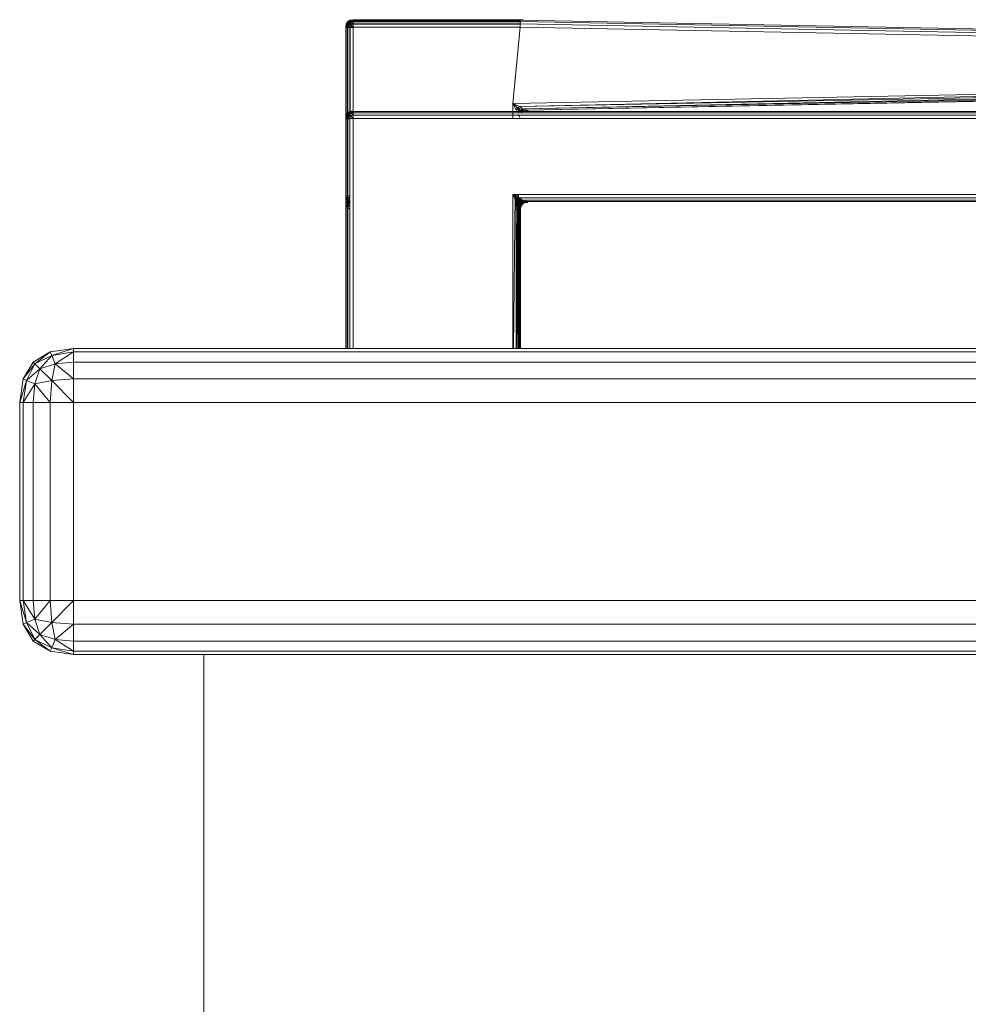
# Model space of a CAD drawing. Header units: millimetres. Extents: x 1 to 3476, y -521 to 159.
# Tile 1 of 130: x 1 to 77, y 80 to 159. Entities that reach past the tile are written whole.
import ezdxf

# ---------------------------------------------------------------- set-up
doc = ezdxf.new("R2010")
doc.units = ezdxf.units.MM
doc.layers.add('VG491211CA_dwg', color=8, linetype='Continuous', lineweight=9)

# ---------------------------------------------------------------- blocks, each defined once
blk = doc.blocks.new('VG491211CA_dwg-300031-Południe')
at = {"color": 18, "lineweight": 9}
for p, q in [((26.916, 158.6), (27.028, 158.788)), ((27.028, 158.788), (26.916, 158.6)), ((26.916, 158.6), (27.047, 158.769)), ((26.916, 158.6), (27.047, 158.769)), ((26.924, 158.574), (27.037, 158.762)), ((27.037, 158.762), (26.924, 158.574)), ((26.924, 158.574), (27.056, 158.743)), ((26.924, 158.574), (27.056, 158.743)), ((26.953, 158.582), (27.047, 158.769)), ((27.047, 158.769), (26.953, 158.582)), ((26.953, 158.582), (27.103, 158.713)), ((26.953, 158.582), (27.103, 158.713)), ((26.962, 158.556), (27.056, 158.743)), ((27.056, 158.743), (26.962, 158.556)), ((26.962, 158.556), (27.112, 158.687)), ((26.962, 158.556), (27.112, 158.687)), ((27.216, 158.9), (27.028, 158.788)), ((27.028, 158.788), (27.216, 158.9)), ((27.028, 158.788), (27.047, 158.769)), ((27.047, 158.769), (27.028, 158.788)), ((27.224, 158.874), (27.037, 158.762)), ((27.037, 158.762), (27.224, 158.874)), ((27.037, 158.762), (27.056, 158.743)), ((27.056, 158.743), (27.037, 158.762)), ((27.216, 158.9), (27.047, 158.769)), ((27.216, 158.9), (27.047, 158.769)), ((27.234, 158.863), (27.047, 158.769)), ((27.047, 158.769), (27.234, 158.863)), ((27.047, 158.769), (27.103, 158.713)), ((27.103, 158.713), (27.047, 158.769)), ((27.103, 158.713), (27.047, 158.544)), ((27.103, 158.713), (27.047, 158.544)), ((27.224, 158.874), (27.056, 158.743)), ((27.224, 158.874), (27.056, 158.743)), ((27.243, 158.837), (27.056, 158.743)), ((27.056, 158.743), (27.243, 158.837)), ((27.056, 158.743), (27.112, 158.687)), ((27.112, 158.687), (27.056, 158.743)), ((27.112, 158.687), (27.056, 158.518)), ((27.056, 158.518), (27.112, 158.687)), ((27.234, 158.863), (27.103, 158.713)), ((27.234, 158.863), (27.103, 158.713)), ((27.272, 158.769), (27.103, 158.713)), ((27.103, 158.713), (27.272, 158.769)), ((27.234, 158.582), (27.103, 158.713)), ((27.234, 158.582), (27.103, 158.713)), ((27.243, 158.837), (27.112, 158.687)), ((27.243, 158.837), (27.112, 158.687)), ((27.112, 158.687), (27.281, 158.743)), ((27.281, 158.743), (27.112, 158.687)), ((27.243, 158.556), (27.112, 158.687)), ((27.243, 158.556), (27.112, 158.687)), ((27.478, 158.938), (27.216, 158.9)), ((27.216, 158.9), (27.478, 158.938)), ((27.234, 158.863), (27.216, 158.9)), ((27.216, 158.9), (27.234, 158.863)), ((27.487, 158.912), (27.224, 158.874)), ((27.224, 158.874), (27.487, 158.912)), ((27.243, 158.837), (27.224, 158.874)), ((27.224, 158.874), (27.243, 158.837)), ((27.478, 158.938), (27.234, 158.863)), ((27.478, 158.938), (27.234, 158.863)), ((27.478, 158.9), (27.234, 158.863)), ((27.234, 158.863), (27.478, 158.9)), ((27.272, 158.769), (27.234, 158.863)), ((27.234, 158.863), (27.272, 158.769)), ((27.234, 158.582), (27.272, 158.769)), ((27.272, 158.769), (27.234, 158.582)), ((27.487, 158.912), (27.243, 158.837)), ((27.487, 158.912), (27.243, 158.837)), ((27.487, 158.874), (27.243, 158.837)), ((27.243, 158.837), (27.487, 158.874)), ((27.281, 158.743), (27.243, 158.837)), ((27.243, 158.837), (27.281, 158.743)), ((27.281, 158.743), (27.243, 158.556)), ((27.243, 158.556), (27.281, 158.743)), ((27.478, 158.9), (27.272, 158.769)), ((27.478, 158.9), (27.272, 158.769)), ((27.478, 158.788), (27.272, 158.769)), ((27.272, 158.769), (27.478, 158.788)), ((27.478, 158.6), (27.272, 158.769)), ((27.478, 158.6), (27.272, 158.769)), ((27.487, 158.874), (27.281, 158.743)), ((27.487, 158.874), (27.281, 158.743)), ((27.281, 158.743), (27.487, 158.762)), ((27.487, 158.762), (27.281, 158.743)), ((27.487, 158.574), (27.281, 158.743)), ((27.487, 158.574), (27.281, 158.743)), ((27.478, 158.938), (40.87, 158.938)), ((27.478, 158.9), (27.478, 158.938)), ((40.87, 158.938), (27.478, 158.938)), ((27.478, 158.938), (27.478, 158.9)), ((27.478, 158.9), (40.873, 158.9)), ((27.478, 158.788), (27.478, 158.9)), ((40.873, 158.9), (27.478, 158.9)), ((27.478, 158.9), (27.478, 158.788)), ((40.875, 158.788), (27.478, 158.788)), ((27.478, 158.788), (27.478, 158.6)), ((27.478, 158.788), (40.875, 158.788)), ((27.478, 158.6), (27.478, 158.788)), ((27.478, 158.6), (40.874, 158.6)), ((40.874, 158.6), (27.478, 158.6)), ((27.487, 158.912), (40.879, 158.912)), ((27.487, 158.874), (27.487, 158.912)), ((40.879, 158.912), (27.487, 158.912)), ((27.487, 158.912), (27.487, 158.874)), ((27.487, 158.874), (40.882, 158.874)), ((27.487, 158.762), (27.487, 158.874)), ((40.882, 158.874), (27.487, 158.874)), ((27.487, 158.874), (27.487, 158.762)), ((27.487, 158.762), (40.875, 158.762)), ((27.487, 158.574), (27.487, 158.762)), ((40.875, 158.762), (27.487, 158.762)), ((27.487, 158.762), (27.487, 158.574)), ((40.873, 158.9), (40.87, 158.938)), ((40.87, 158.938), (41.11, 158.933)), ((40.87, 158.938), (40.873, 158.9)), ((41.11, 158.933), (40.87, 158.938)), ((40.874, 158.6), (40.872, 158.338)), ((40.873, 158.9), (40.875, 158.788)), ((118.49, 157.4), (40.873, 158.9)), ((40.875, 158.788), (40.874, 158.6)), ((40.874, 158.6), (118.49, 157.1)), ((118.49, 157.288), (40.875, 158.788)), ((26.878, 158.338), (26.916, 158.6)), ((26.916, 158.6), (26.878, 158.338)), ((26.878, 158.338), (26.953, 158.582)), ((26.878, 158.338), (26.953, 158.582)), ((26.878, 158.338), (26.916, 158.338)), ((26.878, 151.635), (26.878, 158.338)), ((26.878, 158.338), (26.878, 151.635)), ((26.916, 158.338), (26.878, 158.338)), ((26.887, 158.312), (26.924, 158.574)), ((26.924, 158.574), (26.887, 158.312)), ((26.887, 158.312), (26.962, 158.556)), ((26.887, 158.312), (26.962, 158.556)), ((26.887, 132.579), (26.887, 158.312)), ((26.887, 158.312), (26.924, 158.312)), ((26.887, 158.312), (26.887, 132.579)), ((26.924, 158.312), (26.887, 158.312)), ((26.953, 158.582), (26.916, 158.6)), ((26.916, 158.6), (26.953, 158.582)), ((26.916, 158.338), (26.953, 158.582)), ((26.953, 158.582), (26.916, 158.338)), ((26.916, 158.338), (27.047, 158.544)), ((26.916, 158.338), (27.047, 158.544)), ((26.916, 158.338), (27.028, 158.338)), ((26.916, 151.635), (26.916, 158.338)), ((26.916, 158.338), (26.916, 151.635)), ((27.028, 158.338), (26.916, 158.338)), ((26.962, 158.556), (26.924, 158.574)), ((26.924, 158.574), (26.962, 158.556)), ((26.924, 158.312), (26.962, 158.556)), ((26.962, 158.556), (26.924, 158.312)), ((26.924, 158.312), (27.056, 158.518)), ((26.924, 158.312), (27.056, 158.518)), ((26.924, 132.579), (26.924, 158.312)), ((26.924, 158.312), (27.037, 158.312)), ((26.924, 158.312), (26.924, 132.579)), ((27.037, 158.312), (26.924, 158.312)), ((27.047, 158.544), (26.953, 158.582)), ((26.953, 158.582), (27.047, 158.544)), ((27.056, 158.518), (26.962, 158.556)), ((26.962, 158.556), (27.056, 158.518)), ((27.047, 158.544), (27.028, 158.338)), ((27.047, 158.544), (27.028, 158.338)), ((27.216, 158.338), (27.028, 158.338)), ((27.028, 158.338), (27.028, 151.635)), ((27.028, 158.338), (27.028, 151.635)), ((27.028, 158.338), (27.216, 158.338)), ((27.056, 158.518), (27.037, 158.312)), ((27.037, 158.312), (27.056, 158.518)), ((27.037, 132.579), (27.037, 158.312)), ((27.224, 158.312), (27.037, 158.312)), ((27.047, 158.544), (27.234, 158.582)), ((27.234, 158.582), (27.047, 158.544)), ((27.216, 158.338), (27.047, 158.544)), ((27.216, 158.338), (27.047, 158.544)), ((27.243, 158.556), (27.056, 158.518)), ((27.056, 158.518), (27.243, 158.556)), ((27.224, 158.312), (27.056, 158.518)), ((27.224, 158.312), (27.056, 158.518)), ((27.216, 158.338), (27.234, 158.582)), ((27.234, 158.582), (27.216, 158.338)), ((27.216, 151.635), (27.216, 158.338)), ((27.478, 158.338), (27.216, 158.338)), ((27.216, 158.338), (27.216, 151.635)), ((27.216, 158.338), (27.478, 158.338)), ((27.243, 158.556), (27.224, 158.312)), ((27.224, 158.312), (27.243, 158.556)), ((27.224, 151.635), (27.224, 158.312)), ((27.487, 158.312), (27.224, 158.312)), ((27.234, 158.582), (27.478, 158.6)), ((27.478, 158.6), (27.234, 158.582)), ((27.478, 158.338), (27.234, 158.582)), ((27.478, 158.338), (27.234, 158.582)), ((27.487, 158.574), (27.243, 158.556)), ((27.243, 158.556), (27.487, 158.574)), ((27.487, 158.312), (27.243, 158.556)), ((27.487, 158.312), (27.243, 158.556)), ((27.478, 158.6), (27.478, 158.338)), ((27.478, 158.338), (27.478, 158.6)), ((27.478, 151.635), (27.478, 158.338)), ((27.478, 158.338), (40.872, 158.338)), ((40.874, 158.574), (27.487, 158.574)), ((27.487, 158.312), (27.487, 158.574)), ((27.487, 158.574), (40.874, 158.574)), ((27.487, 158.574), (27.487, 158.312)), ((40.872, 158.338), (40.278, 152.223)), ((40.872, 158.338), (118.49, 156.838)), ((118.49, 153.734), (40.278, 152.223)), ((118.49, 153.7), (40.803, 151.971)), ((118.49, 153.472), (40.803, 151.971)), ((118.49, 153.447), (41.178, 151.79)), ((118.49, 153.284), (41.178, 151.79)), ((41.403, 151.682), (118.49, 153.269)), ((41.403, 151.682), (118.49, 153.172)), ((26.878, 132.579), (26.878, 151.635)), ((26.878, 151.635), (26.878, 132.579)), ((26.916, 132.579), (26.916, 151.635)), ((26.916, 151.635), (26.916, 132.579)), ((27.028, 151.635), (27.028, 132.579)), ((27.028, 151.635), (27.028, 132.579)), ((27.216, 151.592), (27.028, 151.48)), ((27.028, 151.48), (27.216, 151.592)), ((27.216, 151.592), (27.028, 151.48)), ((27.028, 151.48), (27.216, 151.592)), ((27.225, 151.566), (27.037, 151.454)), ((27.037, 151.454), (27.225, 151.566)), ((27.216, 151.592), (27.047, 151.461)), ((27.216, 151.592), (27.047, 151.461)), ((27.216, 151.592), (27.047, 151.461)), ((27.216, 151.592), (27.047, 151.461)), ((27.234, 151.555), (27.047, 151.461)), ((27.047, 151.461), (27.234, 151.555)), ((27.234, 151.555), (27.047, 151.461)), ((27.047, 151.461), (27.234, 151.555)), ((27.225, 151.566), (27.056, 151.435)), ((27.225, 151.566), (27.056, 151.435)), ((27.243, 151.529), (27.056, 151.435)), ((27.056, 151.435), (27.243, 151.529)), ((27.234, 151.555), (27.103, 151.405)), ((27.234, 151.555), (27.103, 151.405)), ((27.216, 132.579), (27.216, 151.635)), ((27.478, 151.63), (27.216, 151.592)), ((27.216, 151.592), (27.478, 151.63)), ((27.234, 151.555), (27.216, 151.592)), ((27.216, 151.592), (27.234, 151.555)), ((27.478, 151.63), (27.234, 151.555)), ((27.478, 151.63), (27.234, 151.555)), ((27.478, 151.592), (27.234, 151.555)), ((27.234, 151.555), (27.478, 151.592)), ((27.272, 151.461), (27.234, 151.555)), ((27.234, 151.555), (27.272, 151.461)), ((27.478, 151.592), (27.272, 151.461)), ((27.478, 151.592), (27.272, 151.461)), ((27.478, 151.592), (27.478, 151.63)), ((27.478, 151.63), (27.478, 151.592)), ((117.328, 151.592), (27.478, 151.592)), ((27.478, 151.592), (27.478, 151.48)), ((40.803, 151.971), (40.278, 152.223)), ((40.278, 152.223), (40.64, 151.868)), ((40.278, 152.223), (40.541, 151.703)), ((40.278, 152.223), (40.278, 151.03)), ((40.541, 151.703), (40.64, 151.868)), ((40.64, 151.868), (40.541, 151.703)), ((40.549, 151.677), (40.649, 151.842)), ((40.649, 151.842), (40.549, 151.677)), ((40.64, 151.868), (40.803, 151.971)), ((40.803, 151.971), (40.64, 151.868)), ((40.766, 151.483), (40.64, 151.868)), ((40.64, 151.868), (40.878, 151.635)), ((41.028, 151.75), (40.64, 151.868)), ((40.64, 151.868), (40.878, 151.635)), ((40.64, 151.868), (40.766, 151.483)), ((40.649, 151.842), (40.812, 151.945)), ((40.812, 151.945), (40.649, 151.842)), ((40.775, 151.457), (40.649, 151.842)), ((40.649, 151.842), (40.887, 151.609)), ((40.649, 151.842), (40.887, 151.609)), ((40.649, 151.842), (40.775, 151.457)), ((41.11, 151.63), (40.677, 151.63)), ((41.103, 151.77), (40.803, 151.971)), ((41.103, 151.77), (40.803, 151.971)), ((41.028, 151.75), (40.878, 151.635)), ((40.878, 151.635), (41.028, 151.75)), ((41.037, 151.724), (40.887, 151.609)), ((40.887, 151.609), (41.037, 151.724)), ((41.028, 151.75), (40.991, 151.524)), ((40.991, 151.524), (41.028, 151.75)), ((41.037, 151.724), (40.999, 151.498)), ((40.999, 151.498), (41.037, 151.724)), ((41.028, 151.75), (41.11, 151.69)), ((41.028, 151.75), (41.178, 151.64)), ((41.037, 151.724), (41.11, 151.671)), ((41.037, 151.724), (41.187, 151.614)), ((41.103, 151.77), (41.11, 151.758)), ((41.103, 151.77), (41.178, 151.64)), ((41.112, 151.744), (41.11, 151.745)), ((41.112, 151.744), (41.11, 151.745)), ((41.112, 151.744), (41.11, 151.745)), ((41.178, 151.64), (41.11, 151.598)), ((41.11, 151.598), (41.178, 151.64)), ((41.178, 151.79), (41.403, 151.682)), ((41.403, 151.682), (41.178, 151.64)), ((41.178, 151.64), (41.403, 151.682)), ((41.178, 151.64), (41.216, 151.604)), ((41.216, 151.604), (41.178, 151.64)), ((41.412, 151.656), (41.187, 151.614)), ((41.187, 151.614), (41.412, 151.656)), ((41.403, 151.682), (41.216, 151.604)), ((41.216, 151.604), (41.403, 151.682)), ((41.478, 151.646), (41.216, 151.604)), ((41.216, 151.604), (41.478, 151.646)), ((41.412, 151.656), (41.224, 151.578)), ((41.224, 151.578), (41.412, 151.656)), ((41.403, 151.682), (41.478, 151.646)), ((41.478, 151.646), (41.403, 151.682)), ((41.412, 151.656), (41.487, 151.62)), ((41.487, 151.62), (41.412, 151.656)), ((26.878, 151.03), (26.916, 151.292)), ((26.916, 151.292), (26.878, 151.03)), ((26.878, 151.03), (26.916, 151.292)), ((26.916, 151.292), (26.878, 151.03)), ((26.878, 151.03), (26.953, 151.273)), ((26.878, 151.03), (26.953, 151.273)), ((26.878, 151.03), (26.953, 151.273)), ((26.878, 151.03), (26.953, 151.273)), ((26.878, 151.03), (26.916, 151.03)), ((26.916, 151.03), (26.878, 151.03)), ((26.878, 151.03), (26.878, 144.326)), ((26.878, 151.03), (26.916, 151.03)), ((26.878, 144.326), (26.878, 151.03)), ((26.878, 151.03), (26.878, 144.326)), ((26.916, 151.03), (26.878, 151.03)), ((26.878, 132.579), (26.878, 151.03)), ((26.887, 151.004), (26.925, 151.266)), ((26.925, 151.266), (26.887, 151.004)), ((26.887, 151.004), (26.924, 151.266)), ((26.924, 151.266), (26.887, 151.004)), ((26.887, 151.004), (26.962, 151.247)), ((26.887, 151.004), (26.962, 151.247)), ((26.887, 151.004), (26.962, 151.247)), ((26.887, 151.004), (26.962, 151.247)), ((26.887, 144.3), (26.887, 151.004)), ((26.887, 151.004), (26.924, 151.004)), ((26.887, 151.004), (26.887, 132.579)), ((26.924, 151.004), (26.887, 151.004)), ((26.887, 132.579), (26.887, 151.004)), ((26.887, 151.004), (26.925, 151.004)), ((26.887, 151.004), (26.887, 132.579)), ((26.925, 151.004), (26.887, 151.004)), ((26.916, 151.292), (27.028, 151.48)), ((27.028, 151.48), (26.916, 151.292)), ((26.916, 151.292), (27.028, 151.48)), ((27.028, 151.48), (26.916, 151.292)), ((26.916, 151.292), (27.047, 151.461)), ((26.916, 151.292), (27.047, 151.461)), ((26.916, 151.292), (27.047, 151.461)), ((26.916, 151.292), (27.047, 151.461)), ((26.953, 151.273), (26.916, 151.292)), ((26.916, 151.292), (26.953, 151.273)), ((26.953, 151.273), (26.916, 151.292)), ((26.916, 151.292), (26.953, 151.273)), ((26.916, 151.03), (26.953, 151.273)), ((26.953, 151.273), (26.916, 151.03)), ((26.916, 151.03), (26.953, 151.273)), ((26.953, 151.273), (26.916, 151.03)), ((26.916, 151.03), (27.047, 151.236)), ((26.916, 151.03), (27.047, 151.236)), ((26.916, 151.03), (27.047, 151.236)), ((26.916, 151.03), (27.047, 151.236)), ((26.916, 151.03), (27.028, 151.03)), ((26.916, 144.326), (26.916, 151.03)), ((27.028, 151.03), (26.916, 151.03)), ((26.916, 151.03), (26.916, 144.589)), ((26.916, 151.03), (27.028, 151.03)), ((26.916, 144.326), (26.916, 151.03)), ((26.916, 151.03), (26.916, 144.326)), ((27.028, 151.03), (26.916, 151.03)), ((26.924, 151.266), (27.037, 151.454)), ((27.037, 151.454), (26.924, 151.266)), ((26.924, 151.266), (27.056, 151.435)), ((26.924, 151.266), (27.056, 151.435)), ((26.962, 151.247), (26.924, 151.266)), ((26.924, 151.266), (26.962, 151.247)), ((26.924, 151.004), (26.962, 151.247)), ((26.962, 151.247), (26.924, 151.004)), ((26.924, 151.004), (27.056, 151.21)), ((26.924, 151.004), (27.056, 151.21)), ((26.924, 144.3), (26.924, 151.004)), ((26.924, 151.004), (27.037, 151.004)), ((26.924, 151.004), (26.924, 132.579)), ((27.037, 151.004), (26.924, 151.004)), ((26.925, 151.266), (27.037, 151.454)), ((27.037, 151.454), (26.925, 151.266)), ((26.925, 151.266), (27.056, 151.435)), ((26.925, 151.266), (27.056, 151.435)), ((26.962, 151.247), (26.925, 151.266)), ((26.925, 151.266), (26.962, 151.247)), ((26.925, 151.004), (26.962, 151.247)), ((26.962, 151.247), (26.925, 151.004)), ((26.925, 151.004), (27.056, 151.21)), ((26.925, 151.004), (27.056, 151.21)), ((26.925, 132.579), (26.925, 151.004)), ((26.925, 151.004), (27.037, 151.004)), ((26.925, 151.004), (26.925, 132.579)), ((27.037, 151.004), (26.925, 151.004)), ((26.953, 151.273), (27.047, 151.461)), ((27.047, 151.461), (26.953, 151.273)), ((26.953, 151.273), (27.047, 151.461)), ((27.047, 151.461), (26.953, 151.273)), ((26.953, 151.273), (27.103, 151.405)), ((26.953, 151.273), (27.103, 151.405)), ((26.953, 151.273), (27.103, 151.405)), ((26.953, 151.273), (27.103, 151.405)), ((27.047, 151.236), (26.953, 151.273)), ((26.953, 151.273), (27.047, 151.236)), ((27.047, 151.236), (26.953, 151.273)), ((26.953, 151.273), (27.047, 151.236)), ((26.962, 151.247), (27.056, 151.435)), ((27.056, 151.435), (26.962, 151.247)), ((26.962, 151.247), (27.112, 151.379)), ((26.962, 151.247), (27.112, 151.379)), ((27.056, 151.21), (26.962, 151.247)), ((26.962, 151.247), (27.056, 151.21)), ((27.028, 151.48), (27.047, 151.461)), ((27.047, 151.461), (27.028, 151.48)), ((27.028, 151.48), (27.047, 151.461)), ((27.047, 151.461), (27.028, 151.48)), ((27.047, 151.236), (27.028, 151.03)), ((27.047, 151.236), (27.028, 151.03)), ((27.047, 151.236), (27.028, 151.03)), ((27.047, 151.236), (27.028, 151.03)), ((27.216, 151.03), (27.028, 151.03)), ((27.028, 151.03), (27.028, 144.776)), ((27.028, 151.03), (27.028, 144.326)), ((27.028, 151.03), (27.028, 144.326)), ((27.216, 151.03), (27.028, 151.03)), ((27.028, 151.03), (27.028, 144.326)), ((27.028, 151.03), (27.216, 151.03)), ((27.028, 151.03), (27.216, 151.03)), ((27.037, 151.454), (27.056, 151.435)), ((27.056, 151.435), (27.037, 151.454)), ((27.056, 151.21), (27.037, 151.004)), ((27.037, 151.004), (27.056, 151.21)), ((27.037, 151.004), (27.037, 132.579)), ((27.037, 132.579), (27.037, 151.004)), ((27.037, 151.004), (27.225, 151.004)), ((27.225, 151.004), (27.037, 151.004)), ((27.047, 151.461), (27.103, 151.405)), ((27.103, 151.405), (27.047, 151.461)), ((27.047, 151.461), (27.103, 151.405)), ((27.103, 151.405), (27.047, 151.461)), ((27.103, 151.405), (27.047, 151.236)), ((27.103, 151.405), (27.047, 151.236)), ((27.103, 151.405), (27.047, 151.236)), ((27.103, 151.405), (27.047, 151.236)), ((27.047, 151.236), (27.234, 151.273)), ((27.234, 151.273), (27.047, 151.236)), ((27.047, 151.236), (27.234, 151.273)), ((27.234, 151.273), (27.047, 151.236)), ((27.216, 151.03), (27.047, 151.236)), ((27.216, 151.03), (27.047, 151.236)), ((27.216, 151.03), (27.047, 151.236)), ((27.216, 151.03), (27.047, 151.236)), ((27.056, 151.435), (27.112, 151.379)), ((27.112, 151.379), (27.056, 151.435)), ((27.112, 151.379), (27.056, 151.21)), ((27.056, 151.21), (27.112, 151.379)), ((27.243, 151.247), (27.056, 151.21)), ((27.056, 151.21), (27.243, 151.247)), ((27.225, 151.004), (27.056, 151.21)), ((27.225, 151.004), (27.056, 151.21)), ((27.272, 151.461), (27.103, 151.405)), ((27.103, 151.405), (27.272, 151.461)), ((27.234, 151.273), (27.103, 151.405)), ((27.234, 151.273), (27.103, 151.405)), ((27.216, 151.03), (27.234, 151.273)), ((27.234, 151.273), (27.216, 151.03)), ((27.216, 144.326), (27.216, 151.03)), ((27.478, 151.03), (27.216, 151.03)), ((27.216, 151.03), (27.216, 144.326)), ((27.216, 151.03), (27.478, 151.03)), ((27.234, 151.273), (27.272, 151.461)), ((27.272, 151.461), (27.234, 151.273)), ((27.234, 151.273), (27.478, 151.292)), ((27.478, 151.292), (27.234, 151.273)), ((27.478, 151.03), (27.234, 151.273)), ((27.478, 151.03), (27.234, 151.273)), ((27.478, 151.48), (27.272, 151.461)), ((27.272, 151.461), (27.478, 151.48)), ((27.478, 151.292), (27.272, 151.461)), ((27.478, 151.292), (27.272, 151.461)), ((117.44, 151.48), (27.478, 151.48)), ((27.478, 151.48), (27.478, 151.292)), ((27.478, 151.292), (40.878, 151.292)), ((27.478, 151.292), (27.478, 151.03)), ((40.878, 151.292), (27.478, 151.292)), ((27.478, 151.03), (27.478, 151.292)), ((27.478, 144.326), (27.478, 151.03)), ((27.478, 151.03), (40.878, 151.03)), ((40.841, 151.109), (40.728, 151.332)), ((40.728, 151.332), (40.841, 151.109)), ((117.628, 151.292), (40.878, 151.292)), ((40.878, 151.03), (117.89, 151.03)), ((26.916, 144.589), (26.878, 144.326)), ((27.028, 144.776), (26.916, 144.589)), ((26.916, 144.589), (27.038, 144.512)), ((26.916, 144.589), (26.952, 144.326)), ((27.038, 144.512), (26.952, 144.326)), ((27.028, 144.776), (27.216, 144.889)), ((27.038, 144.512), (27.028, 144.776)), ((27.213, 144.588), (27.028, 144.776)), ((27.213, 144.588), (27.038, 144.512)), ((27.073, 144.326), (27.038, 144.512)), ((27.223, 144.326), (27.038, 144.512)), ((40.803, 144.664), (40.278, 144.926)), ((40.278, 144.926), (40.642, 144.563)), ((40.278, 144.926), (40.541, 144.401)), ((117.89, 144.926), (40.278, 144.926)), ((40.278, 144.926), (40.278, 132.579)), ((40.462, 144.926), (40.319, 132.579)), ((40.405, 144.595), (40.827, 144.439)), ((40.541, 144.926), (40.541, 132.579)), ((40.541, 144.401), (40.642, 144.563)), ((40.642, 144.563), (40.541, 144.401)), ((40.747, 144.101), (40.541, 144.401)), ((40.766, 144.176), (40.541, 144.401)), ((40.541, 144.401), (40.541, 132.579)), ((40.747, 144.101), (40.541, 144.401)), ((40.541, 132.579), (40.541, 144.401)), ((40.747, 144.101), (40.541, 144.401)), ((40.549, 144.375), (40.65, 144.537)), ((40.65, 144.537), (40.549, 144.375)), ((40.55, 144.375), (40.65, 144.537)), ((40.65, 144.537), (40.55, 144.375)), ((40.674, 144.926), (40.571, 132.579)), ((40.571, 132.579), (40.674, 144.926)), ((40.58, 132.579), (40.683, 144.9)), ((40.683, 144.9), (40.58, 132.579)), ((40.827, 144.439), (40.598, 144.664)), ((40.903, 144.458), (40.598, 144.664)), ((40.886, 144.506), (40.606, 144.626)), ((40.606, 144.626), (40.719, 144.306)), ((40.642, 144.563), (40.803, 144.664)), ((40.803, 144.664), (40.642, 144.563)), ((40.766, 144.176), (40.642, 144.563)), ((40.642, 144.563), (40.878, 144.326)), ((41.028, 144.439), (40.642, 144.563)), ((40.642, 144.563), (40.878, 144.326)), ((40.642, 144.563), (40.766, 144.176)), ((40.65, 144.537), (40.812, 144.638)), ((40.65, 144.537), (40.812, 144.638)), ((40.812, 144.638), (40.65, 144.537)), ((40.812, 144.638), (40.65, 144.537)), ((40.775, 144.15), (40.65, 144.537)), ((40.65, 144.537), (40.887, 144.3)), ((40.774, 144.15), (40.65, 144.537)), ((40.65, 144.537), (40.887, 144.3)), ((40.65, 144.537), (40.887, 144.3)), ((40.65, 144.537), (40.774, 144.15)), ((40.65, 144.537), (40.887, 144.3)), ((40.65, 144.537), (40.775, 144.15)), ((40.827, 144.439), (40.679, 144.326)), ((40.886, 144.506), (40.719, 144.306)), ((40.728, 132.579), (40.728, 144.926)), ((40.728, 144.926), (40.728, 132.579)), ((40.737, 144.9), (40.737, 132.579)), ((40.737, 144.9), (40.737, 132.579)), ((40.746, 132.579), (40.808, 144.664)), ((40.808, 144.664), (40.746, 132.579)), ((40.755, 132.579), (40.817, 144.638)), ((40.817, 144.638), (40.755, 132.579)), ((40.827, 144.439), (40.796, 144.214)), ((41.103, 144.457), (40.803, 144.664)), ((117.628, 144.664), (40.803, 144.664)), ((41.103, 144.457), (40.803, 144.664)), ((40.827, 144.439), (40.983, 144.326)), ((40.841, 132.579), (40.841, 144.664)), ((40.841, 144.664), (40.841, 132.579)), ((40.849, 132.579), (40.849, 144.638)), ((40.849, 144.638), (40.849, 132.579)), ((40.886, 144.506), (40.875, 144.268)), ((40.875, 144.268), (41.074, 144.423)), ((40.878, 132.579), (40.878, 144.664)), ((40.878, 144.664), (40.878, 132.579)), ((41.028, 144.439), (40.878, 144.326)), ((40.878, 144.326), (41.028, 144.439)), ((40.887, 132.579), (40.887, 144.638)), ((40.887, 144.638), (40.887, 132.579)), ((41.037, 144.413), (40.887, 144.3)), ((41.037, 144.413), (40.887, 144.3)), ((40.887, 144.3), (41.037, 144.413)), ((40.887, 144.3), (41.037, 144.413)), ((40.903, 144.458), (40.983, 144.326)), ((41.209, 144.364), (40.978, 144.476)), ((40.988, 144.206), (41.074, 144.423)), ((41.028, 144.439), (40.991, 144.214)), ((40.991, 144.214), (41.028, 144.439)), ((41.037, 144.413), (40.999, 144.188)), ((40.999, 144.188), (41.037, 144.413)), ((41.037, 144.413), (40.999, 144.188)), ((40.999, 144.188), (41.037, 144.413)), ((41.028, 144.439), (41.178, 144.326)), ((41.028, 144.439), (41.178, 144.326)), ((41.037, 144.413), (41.187, 144.3)), ((41.037, 144.413), (41.187, 144.3)), ((41.037, 144.413), (41.187, 144.3)), ((41.037, 144.413), (41.187, 144.3)), ((41.18, 144.329), (41.074, 144.423)), ((41.103, 144.457), (41.178, 144.326)), ((117.44, 144.476), (41.178, 144.476)), ((41.178, 144.476), (41.403, 144.364)), ((26.878, 144.326), (26.952, 144.326)), ((26.878, 144.326), (26.916, 144.064)), ((26.878, 132.579), (26.878, 144.326)), ((26.878, 144.326), (26.878, 132.579)), ((26.878, 144.326), (26.878, 132.579)), ((26.887, 132.579), (26.887, 144.3)), ((26.952, 144.326), (26.916, 144.064)), ((26.916, 132.579), (26.916, 144.326)), ((26.916, 144.326), (26.916, 132.579)), ((26.916, 132.579), (26.916, 144.326)), ((26.916, 144.064), (27.038, 144.141)), ((26.916, 144.064), (27.028, 143.876)), ((26.916, 144.064), (26.916, 132.579)), ((26.924, 132.579), (26.924, 144.3)), ((26.952, 144.326), (27.073, 144.326)), ((26.952, 144.326), (27.038, 144.141)), ((27.028, 144.326), (27.028, 132.579)), ((27.028, 144.326), (27.028, 132.579)), ((27.028, 144.326), (27.028, 132.579)), ((27.028, 143.876), (27.038, 144.141)), ((27.028, 143.876), (27.213, 144.065)), ((27.216, 143.764), (27.028, 143.876)), ((27.028, 143.876), (27.028, 132.579)), ((27.038, 144.141), (27.073, 144.326)), ((27.038, 144.141), (27.223, 144.326)), ((27.038, 144.141), (27.213, 144.065)), ((27.073, 144.326), (27.223, 144.326)), ((27.216, 132.579), (27.216, 144.326)), ((27.216, 144.326), (27.216, 132.579)), ((27.478, 132.579), (27.478, 144.326)), ((40.728, 143.726), (40.541, 143.726)), ((40.541, 143.714), (40.681, 132.579)), ((40.756, 144.075), (40.549, 144.375)), ((40.774, 144.15), (40.549, 144.375)), ((40.756, 144.075), (40.549, 144.375)), ((40.756, 144.075), (40.549, 144.375)), ((40.549, 144.101), (40.684, 144.026)), ((40.756, 144.075), (40.55, 144.375)), ((40.775, 144.15), (40.55, 144.375)), ((40.756, 144.075), (40.55, 144.375)), ((40.756, 144.075), (40.55, 144.375)), ((40.679, 144.326), (40.567, 144.176)), ((40.796, 144.214), (40.567, 144.176)), ((40.567, 144.176), (40.684, 144.026)), ((40.719, 144.306), (40.593, 144.041)), ((40.593, 144.041), (40.764, 144.047)), ((40.593, 144.041), (40.728, 143.726)), ((40.684, 144.026), (40.647, 143.801)), ((40.726, 143.989), (40.647, 143.801)), ((40.647, 143.801), (40.705, 132.579)), ((40.647, 143.801), (40.793, 132.579)), ((40.647, 143.801), (40.687, 143.726)), ((40.679, 144.326), (40.796, 144.214)), ((40.796, 144.214), (40.684, 144.026)), ((40.839, 144.176), (40.684, 144.026)), ((40.726, 143.989), (40.684, 144.026)), ((40.687, 143.726), (40.726, 143.989)), ((40.876, 143.726), (40.687, 143.726)), ((40.687, 143.726), (40.802, 132.579)), ((40.687, 143.726), (40.834, 132.579)), ((40.719, 144.306), (40.875, 144.268)), ((40.719, 144.306), (40.764, 144.047)), ((40.726, 143.989), (40.839, 144.176)), ((40.909, 143.989), (40.726, 143.989)), ((40.876, 143.726), (40.726, 143.989)), ((40.728, 143.726), (40.726, 132.579)), ((40.764, 144.047), (40.728, 143.726)), ((40.728, 132.579), (40.728, 144.026)), ((40.728, 144.026), (40.728, 132.579)), ((40.841, 143.801), (40.728, 144.026)), ((40.728, 144.026), (40.841, 143.801)), ((40.728, 143.726), (40.876, 144.01)), ((40.809, 132.579), (40.728, 143.726)), ((40.839, 143.726), (40.728, 143.726)), ((40.737, 144), (40.737, 132.579)), ((40.849, 143.775), (40.737, 144)), ((40.737, 144), (40.737, 132.579)), ((40.737, 144), (40.849, 143.775)), ((40.737, 144), (40.737, 132.579)), ((40.85, 143.775), (40.737, 144)), ((40.737, 144), (40.737, 132.579)), ((40.737, 144), (40.85, 143.775)), ((40.747, 144.101), (40.878, 144.026)), ((40.747, 144.101), (40.878, 144.026)), ((40.756, 144.075), (40.887, 144)), ((40.756, 144.075), (40.887, 144)), ((40.756, 144.075), (40.887, 144)), ((40.756, 144.075), (40.887, 144)), ((40.875, 144.268), (40.764, 144.047)), ((40.764, 144.047), (40.876, 144.01)), ((40.878, 144.326), (40.766, 144.176)), ((40.766, 144.176), (40.878, 144.326)), ((40.766, 144.176), (40.991, 144.214)), ((40.991, 144.214), (40.766, 144.176)), ((40.766, 144.176), (40.878, 144.026)), ((40.766, 144.176), (40.878, 144.026)), ((40.887, 144.3), (40.774, 144.15)), ((40.774, 144.15), (40.887, 144.3)), ((40.774, 144.15), (40.999, 144.188)), ((40.999, 144.188), (40.774, 144.15)), ((40.774, 144.15), (40.887, 144)), ((40.774, 144.15), (40.887, 144)), ((40.887, 144.3), (40.775, 144.15)), ((40.775, 144.15), (40.887, 144.3)), ((40.775, 144.15), (40.999, 144.188)), ((40.999, 144.188), (40.775, 144.15)), ((40.775, 144.15), (40.887, 144)), ((40.775, 144.15), (40.887, 144)), ((40.983, 144.326), (40.796, 144.214)), ((40.796, 144.214), (40.839, 144.176)), ((40.836, 132.579), (40.839, 143.726)), ((40.983, 144.326), (40.839, 144.176)), ((40.839, 144.176), (41.027, 144.289)), ((40.839, 144.176), (41.018, 144.176)), ((40.909, 143.989), (40.839, 144.176)), ((40.839, 143.726), (40.876, 144.01)), ((40.839, 143.726), (40.909, 143.989)), ((40.861, 132.579), (40.839, 143.726)), ((40.876, 143.726), (40.839, 143.726)), ((40.841, 143.801), (40.878, 144.026)), ((40.878, 144.026), (40.841, 143.801)), ((40.841, 143.801), (40.916, 143.989)), ((40.916, 143.989), (40.841, 143.801)), ((40.841, 132.579), (40.841, 143.801)), ((40.878, 143.726), (40.841, 143.801)), ((40.841, 143.801), (40.841, 132.579)), ((40.841, 143.801), (40.878, 143.726)), ((40.849, 143.775), (40.887, 144)), ((40.887, 144), (40.849, 143.775)), ((40.849, 143.775), (40.924, 143.963)), ((40.924, 143.963), (40.849, 143.775)), ((40.849, 132.579), (40.849, 143.775)), ((40.887, 143.7), (40.849, 143.775)), ((40.849, 143.775), (40.849, 132.579)), ((40.849, 143.775), (40.887, 143.7)), ((40.85, 143.775), (40.887, 144)), ((40.887, 144), (40.85, 143.775)), ((40.85, 143.775), (40.925, 143.963)), ((40.925, 143.963), (40.85, 143.775)), ((40.85, 132.579), (40.85, 143.775)), ((40.887, 143.7), (40.85, 143.775)), ((40.85, 143.775), (40.85, 132.579)), ((40.85, 143.775), (40.887, 143.7)), ((40.87, 132.579), (40.876, 143.726)), ((40.876, 144.01), (40.875, 144.268)), ((40.988, 144.206), (40.875, 144.268)), ((40.876, 144.01), (40.988, 144.206)), ((40.876, 144.01), (41.018, 144.176)), ((40.876, 144.01), (40.909, 143.989)), ((40.909, 143.989), (40.876, 143.726)), ((40.88, 132.579), (40.876, 143.726)), ((40.991, 144.214), (40.878, 144.326)), ((40.878, 144.326), (40.991, 144.214)), ((40.878, 144.026), (40.991, 144.214)), ((40.991, 144.214), (40.878, 144.026)), ((40.878, 144.026), (41.028, 144.176)), ((41.028, 144.176), (40.878, 144.026)), ((40.878, 144.026), (40.916, 143.989)), ((40.916, 143.989), (40.878, 144.026)), ((40.878, 143.726), (40.916, 143.989)), ((40.916, 143.989), (40.878, 143.726)), ((40.878, 132.579), (40.878, 143.726)), ((40.878, 143.726), (40.878, 132.579)), ((40.999, 144.188), (40.887, 144.3)), ((40.887, 144.3), (40.999, 144.188)), ((40.999, 144.188), (40.887, 144.3)), ((40.887, 144.3), (40.999, 144.188)), ((40.887, 144), (40.999, 144.188)), ((40.999, 144.188), (40.887, 144)), ((40.887, 144), (40.999, 144.188)), ((40.999, 144.188), (40.887, 144)), ((40.887, 144), (41.037, 144.15)), ((41.037, 144.15), (40.887, 144)), ((40.887, 144), (41.037, 144.15)), ((41.037, 144.15), (40.887, 144)), ((40.887, 144), (40.924, 143.963)), ((40.924, 143.963), (40.887, 144)), ((40.887, 144), (40.925, 143.963)), ((40.925, 143.963), (40.887, 144)), ((40.887, 143.7), (40.924, 143.963)), ((40.924, 143.963), (40.887, 143.7)), ((40.887, 143.7), (40.925, 143.963)), ((40.925, 143.963), (40.887, 143.7)), ((40.887, 132.579), (40.887, 143.7)), ((40.887, 143.7), (40.887, 132.579)), ((40.887, 132.579), (40.887, 143.7)), ((40.887, 143.7), (40.887, 132.579)), ((41.018, 144.176), (40.909, 143.989)), ((40.916, 143.989), (41.028, 144.176)), ((41.028, 144.176), (40.916, 143.989)), ((40.924, 143.963), (41.037, 144.15)), ((41.037, 144.15), (40.924, 143.963)), ((41.037, 144.15), (40.925, 143.963)), ((40.925, 143.963), (41.037, 144.15)), ((41.209, 144.364), (40.983, 144.326)), ((40.983, 144.326), (41.027, 144.289)), ((40.988, 144.206), (41.18, 144.329)), ((41.204, 144.289), (40.988, 144.206)), ((41.018, 144.176), (40.988, 144.206)), ((41.178, 144.326), (40.991, 144.214)), ((40.991, 144.214), (41.178, 144.326)), ((41.028, 144.176), (40.991, 144.214)), ((40.991, 144.214), (41.028, 144.176)), ((41.187, 144.3), (40.999, 144.188)), ((40.999, 144.188), (41.187, 144.3)), ((41.187, 144.3), (40.999, 144.188)), ((40.999, 144.188), (41.187, 144.3)), ((41.037, 144.15), (40.999, 144.188)), ((40.999, 144.188), (41.037, 144.15)), ((41.037, 144.15), (40.999, 144.188)), ((40.999, 144.188), (41.037, 144.15)), ((41.027, 144.289), (41.018, 144.176)), ((41.204, 144.289), (41.018, 144.176)), ((41.209, 144.364), (41.027, 144.289)), ((41.027, 144.289), (41.29, 144.326)), ((41.027, 144.289), (41.204, 144.289)), ((41.178, 144.326), (41.028, 144.176)), ((41.028, 144.176), (41.178, 144.326)), ((41.216, 144.289), (41.028, 144.176)), ((41.028, 144.176), (41.216, 144.289)), ((41.187, 144.3), (41.037, 144.15)), ((41.037, 144.15), (41.187, 144.3)), ((41.187, 144.3), (41.037, 144.15)), ((41.037, 144.15), (41.187, 144.3)), ((41.224, 144.263), (41.037, 144.15)), ((41.037, 144.15), (41.224, 144.263)), ((41.225, 144.263), (41.037, 144.15)), ((41.037, 144.15), (41.225, 144.263)), ((41.403, 144.364), (41.178, 144.326)), ((41.178, 144.326), (41.403, 144.364)), ((41.178, 144.326), (41.216, 144.289)), ((41.216, 144.289), (41.178, 144.326)), ((41.204, 144.289), (41.18, 144.329)), ((41.412, 144.338), (41.187, 144.3)), ((41.187, 144.3), (41.412, 144.338)), ((41.412, 144.338), (41.187, 144.3)), ((41.187, 144.3), (41.412, 144.338)), ((41.187, 144.3), (41.224, 144.263)), ((41.224, 144.263), (41.187, 144.3)), ((41.187, 144.3), (41.225, 144.263)), ((41.225, 144.263), (41.187, 144.3)), ((41.204, 144.289), (41.433, 144.364)), ((41.465, 144.326), (41.204, 144.289)), ((41.29, 144.326), (41.209, 144.364)), ((41.403, 144.364), (41.216, 144.289)), ((41.216, 144.289), (41.403, 144.364)), ((41.478, 144.326), (41.216, 144.289)), ((41.216, 144.289), (41.478, 144.326)), ((41.412, 144.338), (41.224, 144.263)), ((41.224, 144.263), (41.412, 144.338)), ((41.487, 144.3), (41.224, 144.263)), ((41.224, 144.263), (41.487, 144.3)), ((41.412, 144.338), (41.225, 144.263)), ((41.225, 144.263), (41.412, 144.338)), ((41.487, 144.3), (41.225, 144.263)), ((41.225, 144.263), (41.487, 144.3)), ((41.29, 144.326), (41.465, 144.326)), ((41.403, 144.364), (117.328, 144.364)), ((41.403, 144.364), (41.478, 144.326)), ((41.478, 144.326), (41.403, 144.364)), ((41.433, 144.364), (41.465, 144.326)), ((40.678, 132.579), (40.541, 143.288)), ((5.067, 132.579), (3.177, 132.309)), ((3.177, 132.309), (5.067, 132.579)), ((5.067, 132.579), (3.312, 132.039)), ((5.067, 132.579), (3.312, 132.039)), ((5.067, 132.309), (5.067, 132.579)), ((903.786, 132.579), (5.067, 132.579)), ((3.177, 132.309), (1.827, 131.499)), ((1.827, 131.499), (3.177, 132.309)), ((3.177, 132.309), (1.962, 131.364)), ((3.177, 132.309), (1.962, 131.364)), ((3.312, 132.039), (1.962, 131.364)), ((1.962, 131.364), (3.312, 132.039)), ((3.312, 132.039), (2.367, 130.959)), ((3.312, 132.039), (2.367, 130.959)), ((3.312, 132.039), (3.177, 132.309)), ((3.177, 132.309), (3.312, 132.039)), ((5.067, 132.309), (3.312, 132.039)), ((3.312, 132.039), (5.067, 132.309)), ((3.582, 131.364), (3.312, 132.039)), ((3.312, 132.039), (3.582, 131.364)), ((5.067, 132.309), (3.582, 131.364)), ((5.067, 132.309), (3.582, 131.364)), ((5.067, 131.499), (5.067, 132.309)), ((903.786, 132.309), (5.067, 132.309)), ((1.017, 130.149), (1.827, 131.499)), ((1.827, 131.499), (1.017, 130.149)), ((1.017, 130.149), (1.962, 131.364)), ((1.017, 130.149), (1.962, 131.364)), ((1.962, 131.364), (1.287, 130.014)), ((1.287, 130.014), (1.962, 131.364)), ((1.827, 131.499), (1.962, 131.364)), ((1.962, 131.364), (1.827, 131.499)), ((1.962, 131.364), (2.367, 130.959)), ((2.367, 130.959), (1.962, 131.364)), ((2.367, 130.959), (3.582, 131.364)), ((3.582, 131.364), (2.367, 130.959)), ((3.582, 131.364), (3.312, 130.014)), ((3.312, 130.014), (3.582, 131.364)), ((3.582, 131.364), (5.067, 131.499)), ((5.067, 131.499), (3.582, 131.364)), ((5.067, 130.149), (3.582, 131.364)), ((5.067, 130.149), (3.582, 131.364)), ((5.067, 131.499), (903.786, 131.499)), ((5.067, 131.499), (5.067, 130.149)), ((1.287, 130.014), (2.367, 130.959)), ((1.287, 130.014), (2.367, 130.959)), ((1.962, 129.744), (2.367, 130.959)), ((2.367, 130.959), (1.962, 129.744)), ((3.312, 130.014), (2.367, 130.959)), ((3.312, 130.014), (2.367, 130.959)), ((0.747, 128.259), (1.017, 130.149)), ((1.017, 130.149), (0.747, 128.259)), ((0.747, 128.259), (1.287, 130.014)), ((0.747, 128.259), (1.287, 130.014)), ((1.017, 130.149), (1.287, 130.014)), ((1.287, 130.014), (1.017, 130.149)), ((1.287, 130.014), (1.017, 128.259)), ((1.017, 128.259), (1.287, 130.014)), ((1.017, 128.259), (1.962, 129.744)), ((1.017, 128.259), (1.962, 129.744)), ((1.287, 130.014), (1.962, 129.744)), ((1.962, 129.744), (1.287, 130.014)), ((1.827, 128.259), (1.962, 129.744)), ((1.962, 129.744), (1.827, 128.259)), ((3.312, 130.014), (1.962, 129.744)), ((1.962, 129.744), (3.312, 130.014)), ((3.177, 128.259), (1.962, 129.744)), ((3.177, 128.259), (1.962, 129.744)), ((3.312, 130.014), (3.177, 128.259)), ((3.177, 128.259), (3.312, 130.014)), ((5.067, 130.149), (3.312, 130.014)), ((3.312, 130.014), (5.067, 130.149)), ((5.067, 128.259), (3.312, 130.014)), ((5.067, 128.259), (3.312, 130.014)), ((5.067, 130.149), (903.786, 130.149)), ((5.067, 130.149), (5.067, 128.259)), ((0.747, 128.259), (0.747, 112.381)), ((1.017, 128.259), (0.747, 128.259)), ((0.747, 112.381), (0.747, 128.259)), ((0.747, 128.259), (1.017, 128.259)), ((1.017, 128.259), (1.017, 112.381)), ((1.827, 128.259), (1.017, 128.259)), ((1.827, 112.381), (1.827, 128.259)), ((3.177, 128.259), (1.827, 128.259)), ((3.177, 112.381), (3.177, 128.259)), ((5.067, 128.259), (3.177, 128.259)), ((5.067, 128.259), (903.786, 128.259)), ((5.067, 112.381), (5.067, 128.259)), ((0.747, 112.381), (1.017, 112.381)), ((0.747, 112.381), (1.017, 110.491)), ((1.017, 110.491), (0.747, 112.381)), ((1.017, 112.381), (0.747, 112.381)), ((0.747, 112.381), (1.287, 110.626)), ((0.747, 112.381), (1.287, 110.626)), ((1.017, 112.381), (1.827, 112.381)), ((1.017, 112.381), (1.962, 110.896)), ((1.017, 112.381), (1.287, 110.626)), ((1.287, 110.626), (1.017, 112.381)), ((1.017, 112.381), (1.962, 110.896)), ((1.827, 112.381), (3.177, 112.381)), ((1.962, 110.896), (1.827, 112.381)), ((1.827, 112.381), (1.962, 110.896)), ((3.177, 112.381), (1.962, 110.896)), ((3.177, 112.381), (1.962, 110.896)), ((3.177, 112.381), (5.067, 112.381)), ((3.177, 112.381), (3.312, 110.626)), ((3.312, 110.626), (3.177, 112.381)), ((5.067, 112.381), (3.312, 110.626)), ((5.067, 112.381), (3.312, 110.626)), ((903.786, 112.381), (5.067, 112.381)), ((5.067, 112.381), (5.067, 110.491)), ((1.287, 110.626), (1.017, 110.491)), ((1.017, 110.491), (1.287, 110.626)), ((1.017, 110.491), (1.827, 109.141)), ((1.827, 109.141), (1.017, 110.491)), ((1.017, 110.491), (1.962, 109.276)), ((1.017, 110.491), (1.962, 109.276)), ((1.962, 110.896), (1.287, 110.626)), ((1.287, 110.626), (1.962, 110.896)), ((1.287, 110.626), (2.367, 109.681)), ((1.287, 110.626), (1.962, 109.276)), ((1.962, 109.276), (1.287, 110.626)), ((1.287, 110.626), (2.367, 109.681)), ((2.367, 109.681), (1.962, 110.896)), ((1.962, 110.896), (2.367, 109.681)), ((1.962, 110.896), (3.312, 110.626)), ((3.312, 110.626), (1.962, 110.896)), ((3.312, 110.626), (2.367, 109.681)), ((3.312, 110.626), (2.367, 109.681)), ((3.312, 110.626), (3.582, 109.276)), ((3.312, 110.626), (5.067, 110.491)), ((3.582, 109.276), (3.312, 110.626)), ((5.067, 110.491), (3.312, 110.626)), ((5.067, 110.491), (3.582, 109.276)), ((5.067, 110.491), (3.582, 109.276)), ((903.786, 110.491), (5.067, 110.491)), ((5.067, 110.491), (5.067, 109.141)), ((1.962, 109.276), (2.367, 109.681)), ((2.367, 109.681), (1.962, 109.276)), ((3.582, 109.276), (2.367, 109.681)), ((2.367, 109.681), (3.582, 109.276)), ((3.312, 108.601), (2.367, 109.681)), ((3.312, 108.601), (2.367, 109.681)), ((1.827, 109.141), (1.962, 109.276)), ((1.962, 109.276), (1.827, 109.141)), ((3.177, 108.331), (1.827, 109.141)), ((1.827, 109.141), (3.177, 108.331)), ((3.312, 108.601), (1.962, 109.276)), ((3.177, 108.331), (1.962, 109.276)), ((1.962, 109.276), (3.312, 108.601)), ((3.177, 108.331), (1.962, 109.276)), ((3.582, 109.276), (3.312, 108.601)), ((3.312, 108.601), (3.582, 109.276)), ((5.067, 109.141), (3.582, 109.276)), ((3.582, 109.276), (5.067, 109.141)), ((5.067, 108.331), (3.582, 109.276)), ((5.067, 108.331), (3.582, 109.276)), ((5.067, 109.141), (903.786, 109.141)), ((5.067, 109.141), (5.067, 108.331)), ((3.312, 108.601), (3.177, 108.331)), ((3.177, 108.331), (3.312, 108.601)), ((5.067, 108.061), (3.177, 108.331)), ((3.177, 108.331), (5.067, 108.061)), ((5.067, 108.331), (3.312, 108.601)), ((5.067, 108.061), (3.312, 108.601)), ((3.312, 108.601), (5.067, 108.331)), ((5.067, 108.061), (3.312, 108.601)), ((5.067, 108.331), (903.786, 108.331)), ((5.067, 108.331), (5.067, 108.061)), ((5.067, 108.061), (903.786, 108.061)), ((15.518, 1.127), (15.518, 108.061))]:
    blk.add_line(p, q, dxfattribs=at)

msp = doc.modelspace()

# ---------------------------------------------------------------- block references
at = {"layer": 'VG491211CA_dwg', "color": 18}
msp.add_blockref('VG491211CA_dwg-300031-Południe', (0, 0), dxfattribs=at)

doc.saveas('drawing.dxf')
